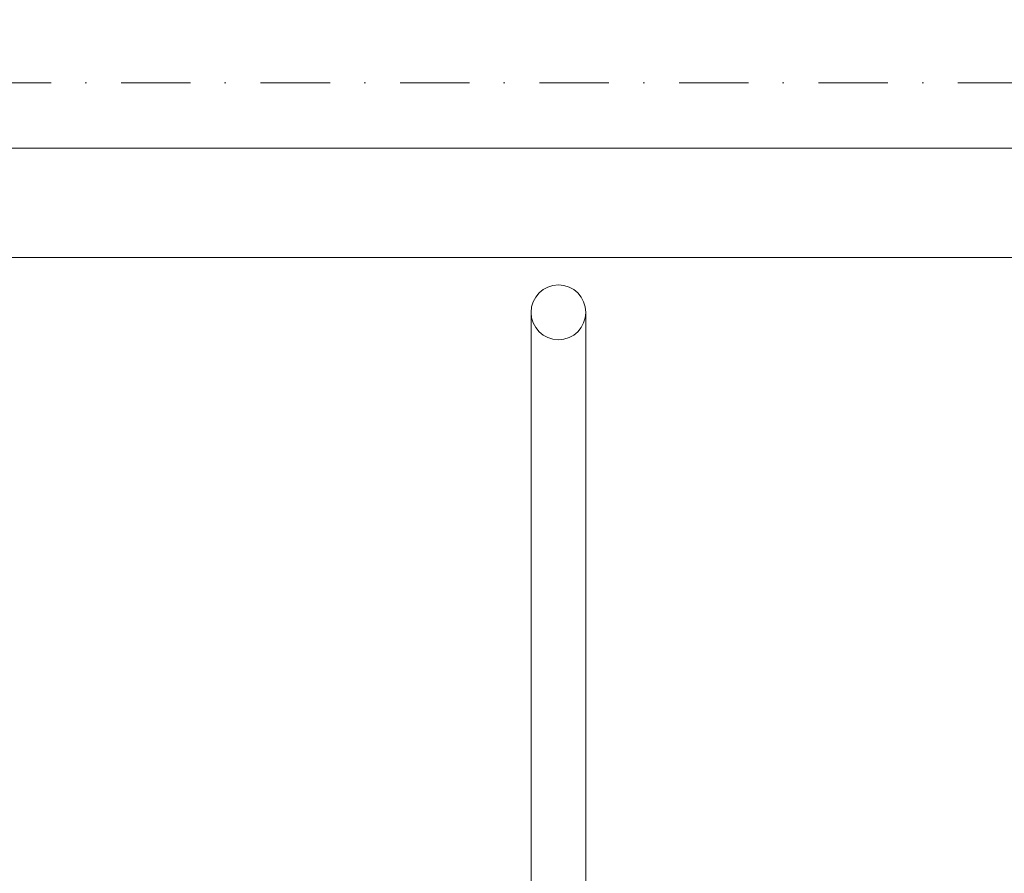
# Model space of a CAD drawing. Header units: centimetres. Extents: x -122 to 72759, y 3298 to 43172.
# Tile 60 of 243: x 36023 to 36203, y 10708 to 10864. Entities that reach past the tile are written whole.
import ezdxf

# ---------------------------------------------------------------- set-up
doc = ezdxf.new("R2010")
doc.units = ezdxf.units.CM
doc.header["$MEASUREMENT"] = 0
doc.linetypes.add('DASHDOT', pattern=[25.4, 12.7, -6.35, 0, -6.35])
for name, color, linetype, lineweight in [('0-LINIA ŚREDNIA', 7, 'Continuous', 5), ('0-OSIE', 7, 'DASHDOT', 5), ('_ nowe meble', 7, 'Continuous', 5), ('_ ściany konstrukcyjne', 7, 'Continuous', 5), ('meble', 7, 'Continuous', 5), ('ZZZ_Xref', 7, 'Continuous', 5)]:
    doc.layers.add(name, color=color, linetype=linetype, lineweight=lineweight)

# ---------------------------------------------------------------- blocks, each defined once
blk = doc.blocks.new('G$CA1DC9C89')
at = {"layer": '0-LINIA ŚREDNIA', "lineweight": 5}
for points in [[(305.83, 544.32), (305.77, 271.56), (305.77, 271.57), (305.87, 205.54), (1959, 205.46), (1959.01, 269.46), (1933.96, 269.46), (1933.96, 765.16), (2471.1, 765.1), (2471.1, 576.1), (2845.26, 576.1), (2845.26, 765.1), (4125.09, 765.11)], [(325.88, 544.32), (325.88, 225.53), (1938.96, 225.46), (1938.96, 249.46), (1913.96, 249.46), (1913.96, 785.16), (2491.1, 785.1), (2491.1, 596.1), (2825.26, 596.1), (2825.26, 628.14), (2825.26, 628.14), (2825.26, 785.1), (4105.09, 785.11)]]:
    blk.add_lwpolyline(points, dxfattribs=at)
blk.add_circle((1475.61, 195.48), 5, dxfattribs=at)
at = {"layer": '0-OSIE', "lineweight": 5}
blk.add_lwpolyline([(-236.34, 237.47), (4272.13, 237.47)], dxfattribs=at)
at = {"layer": '_ nowe meble', "lineweight": 5, "ltscale": 0.5}
blk.add_lwpolyline([(4749.63, 256.64), (2471.1, 256.64), (2471.1, 763.1), (2451.03, 765.07), (2451.04, 784.96), (2305.04, 785.12), (2305.03, 765.12), (2099.99, 765.2), (2099.98, 784.98), (1954, 785.2), (1953.99, 765.16), (1933.96, 765.16), (1933.96, 269.46), (1959.01, 269.46), (1959, 205.42), (1139.5, 205.5), (1136.5, 205.5), (1136.5, 225.49), (1041.43, 225.5), (1041.43, 205.5), (305.87, 205.54), (305.87, 544.32)], dxfattribs=at)
at = {"layer": '_ ściany konstrukcyjne', "lineweight": 5}
blk.add_lwpolyline([(325.88, 544.32), (325.88, 225.53), (1938.96, 225.46), (1938.96, 249.46), (1913.96, 249.46), (1913.96, 785.16), (2491.1, 785.1), (2491.1, 596.1), (2825.26, 596.1), (2825.26, 628.14), (2825.26, 628.14), (2825.26, 785.1), (4105.09, 785.11)], dxfattribs=at)
at = {"layer": 'meble', "lineweight": 5, "ltscale": 0.3}
for points in [[(1470.61, 195.48), (1470.61, 15.45)], [(1480.61, 195.48), (1480.61, 15.45)]]:
    blk.add_lwpolyline(points, dxfattribs=at)

msp = doc.modelspace()

# ---------------------------------------------------------------- block references
at = {"layer": 'ZZZ_Xref'}
msp.add_blockref('G$CA1DC9C89', (34646.15529, 10615.38849), dxfattribs=at)

doc.saveas('drawing.dxf')
